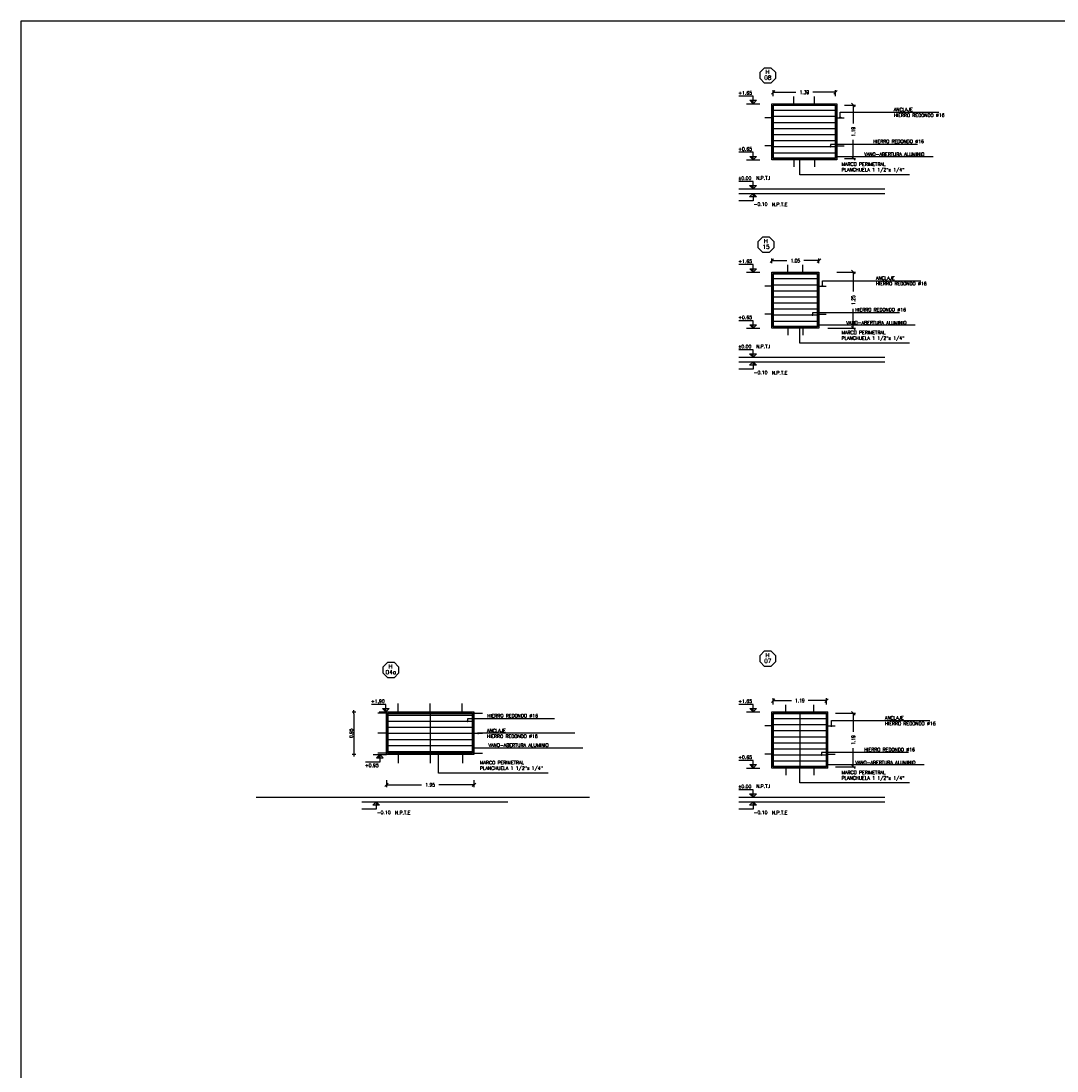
# Model space of a CAD drawing. Header units: millimetres. Extents: x -46 to 202, y -126 to 39.
# Tile 22 of 32: x -18 to 6, y 15 to 39. Entities that reach past the tile are written whole.
import ezdxf
from ezdxf.enums import TextEntityAlignment as Align

# ---------------------------------------------------------------- set-up
doc = ezdxf.new("R2010")
doc.units = ezdxf.units.MM
doc.header["$LTSCALE"] = 0.01
for name, color, linetype in [('A ALUMINIO', 4, 'Continuous'), ('A MURO VISTO', 2, 'Continuous'), ('A PROYECCION 2', 2, 'Continuous'), ('Acot-p', 2, 'Continuous'), ('NIVELES', 2, 'Continuous'), ('TEXTOS', 2, 'Continuous'), ('TXT', 3, 'Continuous'), ('TXT COTA', 3, 'Continuous'), ('TXT PLANILLAS', 3, 'Continuous'), ('TXT TERMINACIONES', 3, 'Continuous')]:
    doc.layers.add(name, color=color, linetype=linetype)
doc.styles.add('ESC20', font='romans.shx', dxfattribs={"height": 0.03})
doc.styles.add('ROMANS', font='romans.shx')
doc.styles.add('SaAS simplex', font='simplex.shx', dxfattribs={"width": 0.8})
doc.styles.add('STYLE2', font='romans.shx')
doc.dimstyles.new('COTAS 75', dxfattribs={"dimscale": 0.01, "dimtxt": 8, "dimasz": 8, "dimexe": 5, "dimexo": 20, "dimgap": 10, "dimtad": 0, "dimzin": 9, "dimdsep": 46, "dimtxsty": 'SaAS simplex', "dimblk": 'OBLIQUE', "dimcen": 0, "dimclrd": 8, "dimclre": 8, "dimclrt": 256, "dimadec": 1, "dimazin": 0, "dimtfac": 1, "dimtmove": 2, "dimatfit": 3, "dimldrblk": 'OBLIQUE', "dimfxl": 10, "dimlwd": -1, "dimlwe": -1, "dimarcsym": 0})
doc.dimstyles.new('ESC50', dxfattribs={"dimtxt": 0.07, "dimasz": 0.04, "dimexe": 0, "dimexo": 0.06, "dimgap": 0.2, "dimtad": 0, "dimtoh": 1, "dimzin": 9, "dimdsep": 46, "dimtxsty": 'ROMANS', "dimblk": 'PUNTO', "dimcen": 0, "dimse1": 1, "dimse2": 1, "dimclrd": 1, "dimclrt": 256, "dimadec": 0, "dimazin": 0, "dimtfac": 1.2, "dimtix": 1, "dimtmove": 2, "dimatfit": 3, "dimldrblk": 'DOT', "dimfxl": 0, "dimtvp": 0.866667, "dimtolj": 1, "dimtzin": 7, "dimarcsym": 0})

# ---------------------------------------------------------------- blocks, each defined once
blk = doc.blocks.new('*U11')
at = {"color": 0, "linetype": 'ByBlock', "ltscale": 0.1}
blk.add_lwpolyline([(0, 0.344), (0.119, 0.344), (0.288, 0.175), (0.288, -0.064), (0.119, -0.233), (0, -0.233), (-0.119, -0.233), (-0.288, -0.064), (-0.288, 0.175), (-0.119, 0.344)], close=True, dxfattribs=at)
at = {"color": 0, "style": 'ROMANS', "width": 1.1}
blk.add_text('H', height=0.15, dxfattribs=at).set_placement((-0.088, 0.112))
at = {"color": 0, "linetype": 'ByBlock', "style": 'ROMANS', "width": 1.05}
blk.add_attdef('NRO', text='', height=0.15, dxfattribs=at).set_placement((0, -0.027), align=Align.MIDDLE)
blk = doc.blocks.new('_Oblique')
at = {"layer": 'TXT COTA', "color": 0, "lineweight": -2}
blk.add_line((-0.5, -0.5), (0.5, 0.5), dxfattribs=at)
blk = doc.blocks.new('*D131')
at = {"layer": 'Defpoints', "color": 0, "ltscale": 0.3, "transparency": 16777216}
for p in [(0.45, 23.476), (-0.74, 23.191), (0.45, 23.191)]:
    blk.add_point(p, dxfattribs=at)
at = {"layer": 'TXT TERMINACIONES', "color": 8, "ltscale": 0.3, "transparency": 16777216}
for p, q in [((-0.74, 23.391), (-0.74, 23.526)), ((-0.74, 23.476), (-0.328, 23.476)), ((0.45, 23.476), (0.039, 23.476)), ((0.45, 23.391), (0.45, 23.526))]:
    blk.add_line(p, q, dxfattribs=at)
at = {"layer": 'TXT TERMINACIONES', "color": 8, "ltscale": 0.3, "transparency": 16777216, "xscale": 0.08, "yscale": 0.08, "zscale": 0.08, "rotation": 180}
blk.add_blockref('_Oblique', (-0.74, 23.476), dxfattribs=at)
at = {"layer": 'TXT TERMINACIONES', "color": 8, "ltscale": 0.3, "transparency": 16777216, "xscale": 0.08, "yscale": 0.08, "zscale": 0.08}
blk.add_blockref('_Oblique', (0.45, 23.476), dxfattribs=at)
at = {"layer": 'TXT TERMINACIONES', "ltscale": 0.3, "transparency": 16777216, "insert": (-0.145, 23.476), "char_height": 0.08, "attachment_point": 5, "style": 'SaAS simplex'}
blk.add_mtext('1.19', dxfattribs=at)
blk = doc.blocks.new('*U4')
at = {"linetype": 'Continuous'}
blk.add_hatch(color=256, dxfattribs=at).paths.add_polyline_path([(-0.075, 2.825), (0, 2.9), (0, 2.825)])
for p, q in [((0, 2.9), (-0.075, 2.825)), ((-0.075, 2.825), (0.075, 2.825)), ((0, 2.9), (0, 2.733)), ((0, 2.9), (0.075, 2.825)), ((0, 2.733), (0.317, 2.733))]:
    blk.add_line(p, q, dxfattribs=at)
at = {"linetype": 'Continuous', "style": 'ROMANS'}
blk.add_attdef('NIVEL', (-0.014, 2.622), '', height=0.075, dxfattribs=at)
blk = doc.blocks.new('*U7')
at = {"linetype": 'Continuous'}
blk.add_hatch(color=256, dxfattribs=at).paths.add_polyline_path([(-0.151, 7.751), (0, 7.6), (0, 7.751)])
for p, q in [((0, 7.933), (-0.635, 7.933)), ((0, 7.6), (-0.151, 7.751)), ((-0.151, 7.751), (0.151, 7.751)), ((0, 7.6), (0, 7.933)), ((0, 7.6), (0.151, 7.751))]:
    blk.add_line(p, q, dxfattribs=at)
blk.add_line((-0.3, 7.6), (0.3, 7.6))
at = {"linetype": 'Continuous', "style": 'STYLE2'}
blk.add_attdef('NIVEL', (-0.664, 8.005), '', height=0.15, dxfattribs=at)
blk = doc.blocks.new('*D133')
at = {"layer": 'Defpoints', "color": 0, "ltscale": 0.3, "transparency": 16777216}
for p in [(0.45, 23.191), (1.047, 23.191), (0.45, 22.001)]:
    blk.add_point(p, dxfattribs=at)
at = {"layer": 'TXT TERMINACIONES', "color": 8, "ltscale": 0.3, "transparency": 16777216}
for p, q in [((0.65, 23.191), (1.097, 23.191)), ((1.047, 23.191), (1.047, 22.78)), ((1.047, 22.001), (1.047, 22.413)), ((0.65, 22.001), (1.097, 22.001))]:
    blk.add_line(p, q, dxfattribs=at)
at = {"layer": 'TXT TERMINACIONES', "color": 8, "ltscale": 0.3, "transparency": 16777216, "xscale": 0.08, "yscale": 0.08, "zscale": 0.08}
for p, rotation in [((1.047, 23.191), 90), ((1.047, 22.001), 270)]:
    blk.add_blockref('_Oblique', p, dxfattribs=dict(at, rotation=rotation))
at = {"layer": 'TXT TERMINACIONES', "ltscale": 0.3, "transparency": 16777216, "insert": (1.047, 22.596), "char_height": 0.08, "attachment_point": 5, "rotation": 90, "style": 'SaAS simplex'}
blk.add_mtext('1.19', dxfattribs=at)
blk = doc.blocks.new('*U95')
at = {"linetype": 'Continuous'}
blk.add_hatch(color=256, dxfattribs=at).paths.add_polyline_path([(-0.151, 7.449), (0, 7.6), (0, 7.449)])
blk.add_line((-0.3, 7.6), (0.3, 7.6))
for p, q in [((0, 7.6), (-0.151, 7.449)), ((0, 7.6), (0, 7.267)), ((0, 7.6), (0.151, 7.449)), ((0, 7.267), (-0.635, 7.267)), ((-0.151, 7.449), (0.151, 7.449))]:
    blk.add_line(p, q, dxfattribs=at)
at = {"linetype": 'Continuous', "style": 'STYLE2'}
blk.add_attdef('NIVEL', (-0.664, 7.045), '', height=0.15, dxfattribs=at)
blk = doc.blocks.new('*D414')
at = {"layer": 'Defpoints', "color": 0, "ltscale": 0.3, "transparency": 16777216}
for p in [(-9.366, 21.904), (-7.416, 21.904), (-7.416, 21.597)]:
    blk.add_point(p, dxfattribs=at)
at = {"layer": 'TXT TERMINACIONES', "color": 8, "ltscale": 0.3, "transparency": 16777216}
for p, q in [((-9.366, 21.704), (-9.366, 21.547)), ((-9.366, 21.597), (-8.582, 21.597)), ((-7.416, 21.597), (-8.2, 21.597)), ((-7.416, 21.704), (-7.416, 21.547))]:
    blk.add_line(p, q, dxfattribs=at)
at = {"layer": 'TXT TERMINACIONES', "color": 8, "ltscale": 0.3, "transparency": 16777216, "xscale": 0.08, "yscale": 0.08, "zscale": 0.08, "rotation": 180}
blk.add_blockref('_Oblique', (-9.366, 21.597), dxfattribs=at)
at = {"layer": 'TXT TERMINACIONES', "color": 8, "ltscale": 0.3, "transparency": 16777216, "xscale": 0.08, "yscale": 0.08, "zscale": 0.08}
blk.add_blockref('_Oblique', (-7.416, 21.597), dxfattribs=at)
at = {"layer": 'TXT TERMINACIONES', "ltscale": 0.3, "transparency": 16777216, "insert": (-8.391, 21.597), "char_height": 0.08, "attachment_point": 5, "style": 'SaAS simplex'}
blk.add_mtext('1.95', dxfattribs=at)
blk = doc.blocks.new('PUNTO')
for p, q in [((-1, 0), (1, 0)), ((0, 1), (0, -1))]:
    blk.add_line(p, q)
at = {"const_width": 0.3}
blk.add_lwpolyline([(-0.15, 0, 1), (0.15, 0, 1)], format="xyb", close=True, dxfattribs=at)
blk = doc.blocks.new('*D415')
at = {"color": 1, "lineweight": -2, "transparency": 16777216}
blk.add_line((-10.091, 23.181), (-10.091, 22.311), dxfattribs=at)
at = {"layer": 'Defpoints', "color": 0, "transparency": 16777216}
for p in [(-9.366, 23.221), (-10.091, 22.271), (-9.366, 22.271)]:
    blk.add_point(p, dxfattribs=at)
at = {"color": 1, "lineweight": -2, "transparency": 16777216, "xscale": 0.04, "yscale": 0.04, "zscale": 0.04}
for p, rotation in [((-10.091, 23.221), 90), ((-10.091, 22.271), 270)]:
    blk.add_blockref('PUNTO', p, dxfattribs=dict(at, rotation=rotation))
at = {"transparency": 16777216, "insert": (-10.152, 22.746), "char_height": 0.07, "attachment_point": 5, "rotation": 90, "style": 'ROMANS'}
blk.add_mtext('\\A1;0.95', dxfattribs=at)
blk = doc.blocks.new('_Dot')
at = {"color": 0, "linetype": 'ByBlock', "lineweight": -2}
blk.add_line((-0.5, 0), (-1, 0), dxfattribs=at)
at = {"color": 0, "linetype": 'ByBlock', "const_width": 0.5}
blk.add_lwpolyline([(-0.25, 0, 1), (0.25, 0, 1)], format="xyb", close=True, dxfattribs=at)
blk = doc.blocks.new('*D800')
at = {"layer": 'Defpoints', "color": 0, "ltscale": 0.3, "transparency": 16777216}
for p in [(0.28, 33.284), (-0.77, 33.029), (0.28, 33.029)]:
    blk.add_point(p, dxfattribs=at)
at = {"layer": 'TXT TERMINACIONES', "color": 8, "ltscale": 0.3, "transparency": 16777216}
for p, q in [((-0.77, 33.229), (-0.77, 33.334)), ((-0.77, 33.284), (-0.436, 33.284)), ((0.28, 33.284), (-0.053, 33.284)), ((0.28, 33.229), (0.28, 33.334))]:
    blk.add_line(p, q, dxfattribs=at)
at = {"layer": 'TXT TERMINACIONES', "color": 8, "ltscale": 0.3, "transparency": 16777216, "xscale": 0.08, "yscale": 0.08, "zscale": 0.08, "rotation": 180}
blk.add_blockref('_Oblique', (-0.77, 33.284), dxfattribs=at)
at = {"layer": 'TXT TERMINACIONES', "color": 8, "ltscale": 0.3, "transparency": 16777216, "xscale": 0.08, "yscale": 0.08, "zscale": 0.08}
blk.add_blockref('_Oblique', (0.28, 33.284), dxfattribs=at)
at = {"layer": 'TXT TERMINACIONES', "ltscale": 0.3, "transparency": 16777216, "insert": (-0.245, 33.284), "char_height": 0.08, "attachment_point": 5, "style": 'SaAS simplex'}
blk.add_mtext('1.05', dxfattribs=at)
blk = doc.blocks.new('*D801')
at = {"layer": 'Defpoints', "color": 0, "ltscale": 0.3, "transparency": 16777216}
for p in [(0.48, 33.029), (1.047, 33.029), (0.28, 31.779)]:
    blk.add_point(p, dxfattribs=at)
at = {"layer": 'TXT TERMINACIONES', "color": 8, "ltscale": 0.3, "transparency": 16777216}
for p, q in [((0.68, 33.029), (1.097, 33.029)), ((1.047, 33.029), (1.047, 32.596)), ((1.047, 31.779), (1.047, 32.213)), ((0.48, 31.779), (1.097, 31.779))]:
    blk.add_line(p, q, dxfattribs=at)
at = {"layer": 'TXT TERMINACIONES', "color": 8, "ltscale": 0.3, "transparency": 16777216, "xscale": 0.08, "yscale": 0.08, "zscale": 0.08}
for p, rotation in [((1.047, 33.029), 90), ((1.047, 31.779), 270)]:
    blk.add_blockref('_Oblique', p, dxfattribs=dict(at, rotation=rotation))
at = {"layer": 'TXT TERMINACIONES', "ltscale": 0.3, "transparency": 16777216, "insert": (1.047, 32.404), "char_height": 0.08, "attachment_point": 5, "rotation": 90, "style": 'SaAS simplex'}
blk.add_mtext('1.25', dxfattribs=at)
blk = doc.blocks.new('*D802')
at = {"layer": 'Defpoints', "color": 0, "ltscale": 0.3, "transparency": 16777216}
for p in [(0.65, 37.038), (-0.74, 36.753), (0.65, 36.753)]:
    blk.add_point(p, dxfattribs=at)
at = {"layer": 'TXT TERMINACIONES', "color": 8, "ltscale": 0.3, "transparency": 16777216}
for p, q in [((-0.74, 36.953), (-0.74, 37.088)), ((-0.74, 37.038), (-0.235, 37.038)), ((0.65, 37.038), (0.145, 37.038)), ((0.65, 36.953), (0.65, 37.088))]:
    blk.add_line(p, q, dxfattribs=at)
at = {"layer": 'TXT TERMINACIONES', "color": 8, "ltscale": 0.3, "transparency": 16777216, "xscale": 0.08, "yscale": 0.08, "zscale": 0.08, "rotation": 180}
blk.add_blockref('_Oblique', (-0.74, 37.038), dxfattribs=at)
at = {"layer": 'TXT TERMINACIONES', "color": 8, "ltscale": 0.3, "transparency": 16777216, "xscale": 0.08, "yscale": 0.08, "zscale": 0.08}
blk.add_blockref('_Oblique', (0.65, 37.038), dxfattribs=at)
at = {"layer": 'TXT TERMINACIONES', "ltscale": 0.3, "transparency": 16777216, "insert": (-0.045, 37.038), "char_height": 0.08, "attachment_point": 5, "style": 'SaAS simplex'}
blk.add_mtext('1.39', dxfattribs=at)
blk = doc.blocks.new('*D803')
at = {"layer": 'Defpoints', "color": 0, "ltscale": 0.3, "transparency": 16777216}
for p in [(0.65, 36.753), (1.047, 36.753), (0.65, 35.563)]:
    blk.add_point(p, dxfattribs=at)
at = {"layer": 'TXT TERMINACIONES', "color": 8, "ltscale": 0.3, "transparency": 16777216}
for p, q in [((0.85, 36.753), (1.097, 36.753)), ((1.047, 36.753), (1.047, 36.342)), ((1.047, 35.563), (1.047, 35.974)), ((0.85, 35.563), (1.097, 35.563))]:
    blk.add_line(p, q, dxfattribs=at)
at = {"layer": 'TXT TERMINACIONES', "color": 8, "ltscale": 0.3, "transparency": 16777216, "xscale": 0.08, "yscale": 0.08, "zscale": 0.08}
for p, rotation in [((1.047, 36.753), 90), ((1.047, 35.563), 270)]:
    blk.add_blockref('_Oblique', p, dxfattribs=dict(at, rotation=rotation))
at = {"layer": 'TXT TERMINACIONES', "ltscale": 0.3, "transparency": 16777216, "insert": (1.047, 36.158), "char_height": 0.08, "attachment_point": 5, "rotation": 90, "style": 'SaAS simplex'}
blk.add_mtext('1.19', dxfattribs=at)

msp = doc.modelspace()

# ---------------------------------------------------------------- hatches: boundary and pattern name
at = {"layer": 'TXT COTA'}
h = msp.add_hatch(color=1, dxfattribs=at)
edge = h.paths.add_edge_path()
edge.add_arc((0.757, 36.471), 0.0125, 0, 360)
h = msp.add_hatch(color=1, dxfattribs=at)
edge = h.paths.add_edge_path()
edge.add_arc((0.537, 35.827), 0.0125, 0, 360)
h = msp.add_hatch(color=1, dxfattribs=at)
edge = h.paths.add_edge_path()
edge.add_arc((0.664, 35.601), 0.0125, 0, 360)
h = msp.add_hatch(color=1, dxfattribs=at)
edge = h.paths.add_edge_path()
edge.add_arc((-0.145, 35.563), 0.0125, 0, 360)
h = msp.add_hatch(color=1, dxfattribs=at)
edge = h.paths.add_edge_path()
edge.add_arc((0.357, 32.717), 0.0125, 0, 360)
h = msp.add_hatch(color=1, dxfattribs=at)
edge = h.paths.add_edge_path()
edge.add_arc((0.137, 32.073), 0.0125, 0, 360)
h = msp.add_hatch(color=1, dxfattribs=at)
edge = h.paths.add_edge_path()
edge.add_arc((0.264, 31.847), 0.0125, 0, 360)
h = msp.add_hatch(color=1, dxfattribs=at)
edge = h.paths.add_edge_path()
edge.add_arc((-0.145, 31.809), 0.0125, 0, 360)
h = msp.add_hatch(color=1, dxfattribs=at)
edge = h.paths.add_edge_path()
edge.add_arc((-7.56, 23.015), 0.0125, 0, 360)
h = msp.add_hatch(color=1, dxfattribs=at)
edge = h.paths.add_edge_path()
edge.add_arc((-7.321, 22.746), 0.0125, 0, 360)
h = msp.add_hatch(color=1, dxfattribs=at)
edge = h.paths.add_edge_path()
edge.add_arc((0.557, 22.909), 0.0125, 0, 360)
h = msp.add_hatch(color=1, dxfattribs=at)
edge = h.paths.add_edge_path()
edge.add_arc((-8.209, 22.32), 0.0125, 0, 360)
h = msp.add_hatch(color=1, dxfattribs=at)
edge = h.paths.add_edge_path()
edge.add_arc((-7.432, 22.415), 0.0125, 0, 360)
h = msp.add_hatch(color=1, dxfattribs=at)
edge = h.paths.add_edge_path()
edge.add_arc((0.337, 22.265), 0.0125, 0, 360)
h = msp.add_hatch(color=1, dxfattribs=at)
edge = h.paths.add_edge_path()
edge.add_arc((-0.145, 22.001), 0.0125, 0, 360)
h = msp.add_hatch(color=1, dxfattribs=at)
edge = h.paths.add_edge_path()
edge.add_arc((0.464, 22.039), 0.0125, 0, 360)

# ---------------------------------------------------------------- linework, layer by layer
at = {"color": 6}
for p, q in [((-0.28, 36.753), (-0.28, 36.943)), ((0.18, 36.753), (0.18, 36.943)), ((-0.74, 36.471), (-0.93, 36.471)), ((0.65, 36.471), (0.84, 36.471)), ((-0.74, 35.846), (-0.93, 35.846)), ((0.65, 35.846), (0.84, 35.846)), ((-0.28, 35.563), (-0.28, 35.373)), ((0.18, 35.563), (0.18, 35.373)), ((-0.41, 32.999), (-0.41, 33.189)), ((-0.08, 32.999), (-0.08, 33.189)), ((-0.74, 32.717), (-0.93, 32.717)), ((0.25, 32.717), (0.44, 32.717)), ((-0.74, 32.092), (-0.93, 32.092)), ((0.25, 32.092), (0.44, 32.092)), ((-0.41, 31.809), (-0.41, 31.619)), ((-0.08, 31.809), (-0.08, 31.619)), ((-7.675, 23.221), (-7.675, 23.411)), ((-9.366, 23.192), (-9.556, 23.192)), ((-9.109, 23.218), (-9.109, 23.408)), ((-8.392, 23.22), (-8.392, 23.41)), ((-7.416, 23.192), (-7.226, 23.192)), ((-0.457, 23.191), (-0.457, 23.381)), ((0.168, 23.191), (0.168, 23.381)), ((-9.366, 22.746), (-9.556, 22.746)), ((-7.416, 22.746), (-7.226, 22.746)), ((-0.74, 22.909), (-0.93, 22.909)), ((0.45, 22.909), (0.64, 22.909)), ((-9.366, 22.301), (-9.556, 22.301)), ((-9.108, 22.271), (-9.108, 22.081)), ((-8.391, 22.271), (-8.391, 22.081)), ((-7.674, 22.271), (-7.674, 22.081)), ((-7.416, 22.301), (-7.226, 22.301)), ((-0.74, 22.284), (-0.93, 22.284)), ((0.45, 22.284), (0.64, 22.284)), ((-0.457, 22.001), (-0.457, 21.811)), ((0.168, 22.001), (0.168, 21.811))]:
    msp.add_line(p, q, dxfattribs=at)
msp.add_line((-8.391, 23.185), (-8.391, 22.301))
at = {"layer": 'A ALUMINIO'}
for p, q in [((-9.366, 23.221), (-7.416, 23.221)), ((-9.366, 23.221), (-9.366, 22.271)), ((-7.416, 23.221), (-7.416, 22.271)), ((-7.416, 22.271), (-9.366, 22.271))]:
    msp.add_line(p, q, dxfattribs=at)
at = {"layer": 'A MURO VISTO', "color": 1}
for p, q in [((-1.507, 34.883), (1.75, 34.883)), ((-1.507, 34.783), (1.75, 34.783)), ((-1.507, 31.129), (1.75, 31.129)), ((-1.507, 31.029), (1.75, 31.029)), ((-9.366, 23.221), (-7.416, 23.221)), ((-9.366, 22.271), (-9.366, 23.221)), ((-7.416, 22.271), (-7.416, 23.221)), ((-0.77, 23.221), (0.48, 23.221)), ((-0.77, 21.971), (-0.77, 23.221)), ((0.48, 21.971), (0.48, 23.221)), ((-7.416, 22.271), (-9.366, 22.271)), ((0.48, 21.971), (-0.77, 21.971)), ((-12.273, 21.321), (-9.016, 21.321)), ((-9.914, 21.321), (-4.837, 21.321)), ((-1.507, 21.321), (1.75, 21.321)), ((-9.914, 21.221), (-6.657, 21.221)), ((-1.507, 21.221), (1.75, 21.221))]:
    msp.add_line(p, q, dxfattribs=at)
for points in [[(0.68, 36.783), (0.68, 35.533), (-0.77, 35.533), (-0.77, 36.783)], [(0.28, 33.029), (0.28, 31.779), (-0.77, 31.779), (-0.77, 33.029)]]:
    msp.add_lwpolyline(points, close=True, dxfattribs=at)
at = {"layer": 'A PROYECCION 2'}
for p, q in [((-0.733, 36.638), (0.644, 36.638)), ((-0.733, 36.502), (0.644, 36.502)), ((-0.733, 36.367), (0.644, 36.367)), ((-0.733, 36.232), (0.644, 36.232)), ((-0.733, 36.097), (0.644, 36.097)), ((-0.733, 35.962), (0.644, 35.962)), ((-0.733, 35.827), (0.644, 35.827)), ((-0.733, 35.691), (0.644, 35.691)), ((-0.733, 32.884), (0.244, 32.884)), ((-0.733, 32.748), (0.244, 32.748)), ((-0.733, 32.613), (0.244, 32.613)), ((-0.733, 32.478), (0.244, 32.478)), ((-0.733, 32.343), (0.244, 32.343)), ((-0.733, 32.208), (0.244, 32.208)), ((-0.733, 32.073), (0.244, 32.073)), ((-0.733, 31.937), (0.244, 31.937)), ((-8.63, 23.185), (-7.452, 23.185)), ((-9.33, 23.15), (-7.452, 23.15)), ((-9.33, 23.015), (-7.452, 23.015)), ((-0.733, 23.076), (0.444, 23.076)), ((-9.33, 22.88), (-7.452, 22.88)), ((-9.33, 22.745), (-7.452, 22.745)), ((-0.733, 22.941), (0.444, 22.941)), ((-0.733, 22.805), (0.444, 22.805)), ((-9.33, 22.61), (-7.452, 22.61)), ((-9.33, 22.474), (-7.452, 22.474)), ((-0.733, 22.67), (0.444, 22.67)), ((-0.733, 22.535), (0.444, 22.535)), ((-9.33, 22.339), (-7.452, 22.339)), ((-0.733, 22.4), (0.444, 22.4)), ((-0.733, 22.265), (0.444, 22.265)), ((-0.733, 22.13), (0.444, 22.13))]:
    msp.add_line(p, q, dxfattribs=at)
for points in [[(-0.74, 36.753), (0.65, 36.753), (0.65, 35.563), (-0.74, 35.563)], [(-0.733, 36.747), (0.644, 36.747), (0.644, 35.57), (-0.733, 35.57)], [(-0.74, 32.999), (0.25, 32.999), (0.25, 31.809), (-0.74, 31.809)], [(-0.733, 32.993), (0.244, 32.993), (0.244, 31.815), (-0.733, 31.815)], [(-9.336, 23.191), (-7.446, 23.191), (-7.446, 22.301), (-9.336, 22.301)], [(-9.33, 23.185), (-7.452, 23.185), (-7.452, 22.308), (-9.33, 22.308)], [(-0.74, 23.191), (0.45, 23.191), (0.45, 22.001), (-0.74, 22.001)], [(-0.733, 23.185), (0.444, 23.185), (0.444, 22.008), (-0.733, 22.008)]]:
    msp.add_lwpolyline(points, close=True, dxfattribs=at)
msp.add_lwpolyline([(-0.145, 23.185), (-0.145, 22.008)], dxfattribs=at)
at = {"layer": 'TXT'}
msp.add_lwpolyline([(-17.519, 38.627), (28.834, 38.627), (28.834, -7.358), (-17.519, -7.358)], close=True, dxfattribs=at)
at = {"layer": 'TXT COTA', "color": 1}
for p, q in [((2.481, 35.877), (0.537, 35.877)), ((0.537, 35.877), (0.537, 35.827)), ((-0.145, 35.2), (-0.145, 35.563)), ((2.081, 32.122), (0.137, 32.122)), ((0.137, 32.122), (0.137, 32.073)), ((-0.145, 31.446), (-0.145, 31.809)), ((-5.615, 23.065), (-7.56, 23.065)), ((-7.56, 23.065), (-7.56, 23.015)), ((-8.209, 21.857), (-8.209, 22.32)), ((2.281, 22.315), (0.337, 22.315)), ((0.337, 22.315), (0.337, 22.265)), ((-0.145, 21.638), (-0.145, 22.001))]:
    msp.add_line(p, q, dxfattribs=at)
at = {"layer": 'TXT COTA', "color": 1, "ltscale": 0.025}
for p, q in [((2.83, 35.601), (0.677, 35.601)), ((2.302, 35.2), (-0.145, 35.2)), ((2.43, 31.847), (0.277, 31.847)), ((2.302, 31.446), (-0.145, 31.446)), ((-5.163, 22.746), (-7.308, 22.746)), ((-4.986, 22.415), (-7.432, 22.415)), ((2.63, 22.039), (0.477, 22.039)), ((-5.762, 21.857), (-8.209, 21.857)), ((2.302, 21.638), (-0.145, 21.638))]:
    msp.add_line(p, q, dxfattribs=at)
at = {"layer": 'TXT COTA', "color": 1}
for points in [[(0.757, 36.471), (0.757, 36.591), (2.957, 36.591)], [(0.357, 32.717), (0.357, 32.837), (2.557, 32.837)], [(0.557, 22.909), (0.557, 23.029), (2.757, 23.029)]]:
    msp.add_lwpolyline(points, dxfattribs=at)
for centre in [(0.757, 36.471), (0.537, 35.827), (0.664, 35.601), (-0.145, 35.563), (0.357, 32.717), (0.137, 32.073), (0.264, 31.847), (-0.145, 31.809), (-7.56, 23.015), (-7.321, 22.746), (0.557, 22.909), (-8.209, 22.32), (-7.432, 22.415), (0.337, 22.265), (-0.145, 22.001), (0.464, 22.039)]:
    msp.add_circle(centre, 0.0125, dxfattribs=at)

# ---------------------------------------------------------------- block references
at = {"layer": 'Acot-p', "ltscale": 0.025}
ref = msp.add_blockref('*U4', (-1.19, 31.883), dxfattribs=dict(at, xscale=-1))
ref.add_attrib('NIVEL', '-0.10', (-1.175, 34.506), dxfattribs={"layer": '0', "linetype": 'Continuous', "height": 0.075, "style": 'ROMANS'})
ref = msp.add_blockref('*U4', (-1.19, 28.129), dxfattribs=dict(at, xscale=-1))
ref.add_attrib('NIVEL', '-0.10', (-1.175, 30.752), dxfattribs={"layer": '0', "linetype": 'Continuous', "height": 0.075, "style": 'ROMANS'})
ref = msp.add_blockref('*U4', (-9.597, 18.321), dxfattribs=dict(at, xscale=-1))
ref.add_attrib('NIVEL', '-0.10', (-9.582, 20.944), dxfattribs={"layer": '0', "linetype": 'Continuous', "height": 0.075, "style": 'ROMANS'})
ref = msp.add_blockref('*U4', (-1.19, 18.321), dxfattribs=dict(at, xscale=-1))
ref.add_attrib('NIVEL', '-0.10', (-1.175, 20.944), dxfattribs={"layer": '0', "linetype": 'Continuous', "height": 0.075, "style": 'ROMANS'})
at = {"layer": 'NIVELES', "ltscale": 0.025, "xscale": 0.5, "yscale": 0.5, "zscale": 0.5}
for name, p, values in [('*U7', (-1.188, 32.983), {'NIVEL': '+1.65'}), ('*U7', (-1.188, 31.733), {'NIVEL': '+0.65'}), ('*U7', (-1.19, 31.083), {'NIVEL': '%%P0.00'}), ('*U7', (-1.188, 29.229), {'NIVEL': '+1.65'}), ('*U7', (-1.188, 27.979), {'NIVEL': '+0.65'}), ('*U7', (-1.19, 27.329), {'NIVEL': '%%P0.00'}), ('*U7', (-9.383, 19.421), {'NIVEL': '+1,90'}), ('*U7', (-1.188, 19.421), {'NIVEL': '+1.65'}), ('*U95', (-9.516, 18.471), {'NIVEL': '+0.95'}), ('*U7', (-1.188, 18.171), {'NIVEL': '+0.65'}), ('*U7', (-1.19, 17.521), {'NIVEL': '%%P0.00'})]:
    msp.add_blockref(name, p, dxfattribs=at).add_auto_attribs(values)
at = {"layer": 'TXT PLANILLAS', "xscale": 0.6, "yscale": 0.6, "zscale": 0.6}
for p, values in [((-0.861, 37.38), {'NRO': '08'}), ((-0.9, 33.608), {'NRO': '15'}), ((-0.861, 24.375), {'NRO': '07'}), ((-9.268, 24.125), {'NRO': '04a'})]:
    msp.add_blockref('*U11', p, dxfattribs=at).add_auto_attribs(values)

# ---------------------------------------------------------------- texts
at = {"layer": 'TEXTOS', "ltscale": 0.025, "char_height": 0.075, "width": 0.25975, "attachment_point": 1, "style": 'ROMANS'}
for s, insert in [('N.P.T.I', (-1.121, 35.164, 10)), ('N.P.T.E', (-0.771, 34.576)), ('N.P.T.I', (-1.121, 31.41, 10)), ('N.P.T.E', (-0.771, 30.822)), ('N.P.T.I', (-1.121, 21.602, 10)), ('N.P.T.E', (-9.178, 21.014)), ('N.P.T.E', (-0.771, 21.014))]:
    msp.add_mtext(s, dxfattribs=dict(at, insert=insert))
at = {"layer": 'TXT COTA', "ltscale": 0.025, "char_height": 0.0748, "attachment_point": 1, "style": 'ESC20'}
for s, insert, width in [('ANCLAJE\\PHIERRO REDONDO %%C16 ', (1.951, 36.688), 1.56747), ('HIERRO REDONDO %%C16', (1.489, 35.98), 1.58218), ('VANO-ABERTURA ALUMINIO ', (1.29, 35.692), 1.78569), ('MARCO PERIMETRAL  PLANCHUELA 1 1/2"x 1/4"', (0.784, 35.473), 1.84899), ('ANCLAJE\\PHIERRO REDONDO %%C16 ', (1.551, 32.934), 1.56747), ('HIERRO REDONDO %%C16', (1.089, 32.226), 1.58218), ('VANO-ABERTURA ALUMINIO ', (0.89, 31.938), 1.78569), ('MARCO PERIMETRAL  PLANCHUELA 1 1/2"x 1/4"', (0.784, 31.719), 1.84899), ('HIERRO REDONDO %%C16', (-7.118, 23.174), 1.58218), ('ANCLAJE\\PHIERRO REDONDO %%C16 ', (1.751, 23.126), 1.56747), ('ANCLAJE\\PHIERRO REDONDO %%C16 ', (-7.125, 22.843), 1.56747), ('VANO-ABERTURA ALUMINIO ', (-7.092, 22.519), 1.78569), ('HIERRO REDONDO %%C16', (1.289, 22.418), 1.58218), ('MARCO PERIMETRAL  PLANCHUELA 1 1/2"x 1/4"', (-7.28, 22.13), 1.84899), ('VANO-ABERTURA ALUMINIO ', (1.09, 22.131), 1.78569), ('MARCO PERIMETRAL  PLANCHUELA 1 1/2"x 1/4"', (0.784, 21.911), 1.84899)]:
    msp.add_mtext(s, dxfattribs=dict(at, insert=insert, width=width))

# ---------------------------------------------------------------- dimensions: what is measured, and where the dimension line sits
dim = msp.add_linear_dim(base=(-10.091, 22.271), p1=(-9.366, 23.221), p2=(-9.366, 22.271), angle=90, dimstyle='ESC50')
dim.commit()
dim.dimension.update_dxf_attribs({"geometry": '*D415', "text_midpoint": (-10.152, 22.746)})
at = {"layer": 'TXT TERMINACIONES', "ltscale": 0.3}
for base, p1, p2, picture, middle in [((0.65, 37.038), (-0.74, 36.753), (0.65, 36.753), '*D802', (-0.045, 37.038)), ((0.28, 33.284), (-0.77, 33.029), (0.28, 33.029), '*D800', (-0.245, 33.284)), ((0.45, 23.476), (-0.74, 23.191), (0.45, 23.191), '*D131', (-0.145, 23.476)), ((-7.416, 21.597), (-9.366, 21.904), (-7.416, 21.904), '*D414', (-8.391, 21.597))]:
    dim = msp.add_linear_dim(base=base, p1=p1, p2=p2, dimstyle='COTAS 75', dxfattribs=at)
    dim.commit()
    dim.dimension.update_dxf_attribs({"geometry": picture, "text_midpoint": middle})
for base, p1, p2, picture, middle in [((1.047, 36.753), (0.65, 35.563), (0.65, 36.753), '*D803', (1.047, 36.158)), ((1.047, 33.029), (0.28, 31.779), (0.48, 33.029), '*D801', (1.047, 32.404)), ((1.047, 23.191), (0.45, 22.001), (0.45, 23.191), '*D133', (1.047, 22.596))]:
    dim = msp.add_linear_dim(base=base, p1=p1, p2=p2, angle=90, dimstyle='COTAS 75', dxfattribs=at)
    dim.commit()
    dim.dimension.update_dxf_attribs({"geometry": picture, "text_midpoint": middle})

doc.saveas('drawing.dxf')
